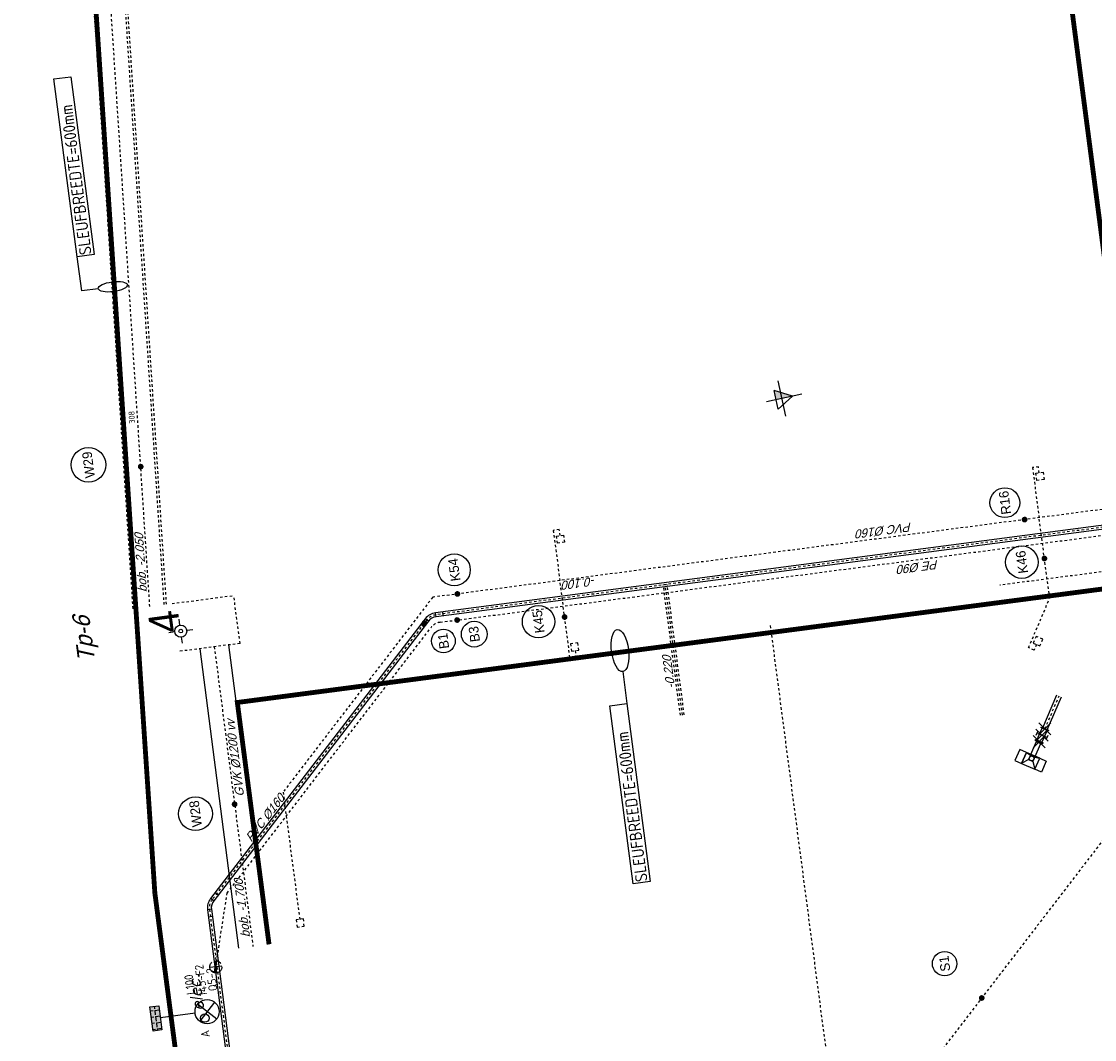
# Model space of a CAD drawing. Header units: metres. Extents: x 118052 to 118564, y 454784 to 455719.
# Tile 104 of 160: x 118421 to 118465, y 455312 to 455354. Entities that reach past the tile are written whole.
import ezdxf
from ezdxf.enums import TextEntityAlignment as Align

# ---------------------------------------------------------------- set-up
doc = ezdxf.new("R2010")
doc.units = ezdxf.units.M
doc.header["$LTSCALE"] = 0.5
doc.header["$PDMODE"] = 3
doc.header["$PDSIZE"] = 0.25
for name, pattern in [('DASHED', [19.049999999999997, 12.7, -6.35]), ('Tauw_HIDDEN2', [5.6, 4, -1.6]), ('Tauw_HIDDEN3', [2.8, 2, -0.8]), ('Tauw_L_Center1', [13, 8, -1.67, 1.66, -1.67]), ('Tauw_L_Center2', [6.4990000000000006, 4, -0.833, 0.833, -0.833]), ('Tauw_Stramien', [13, 8, -1.67, 1.66, -1.67])]:
    doc.linetypes.add(name, pattern=pattern)
for name, color, linetype in [('EL6312--', 6, 'Continuous'), ('EL_N_A_EB00----REVISIE~-_-----', 1, 'Continuous'), ('GRAAFWERKZAAMHEDEN', 6, 'Continuous'), ('KABELLOOP', 6, 'Continuous'), ('Koningsstal VIEUWPORT', 254, 'Continuous'), ('M01', 6, 'Continuous'), ('ME_B_D_EB00----drijflaagafvoergoot~-_-----', 8, 'Continuous'), ('ME_N_D_EB00----drijflaagafvoergoot~-_-----', 135, 'Continuous'), ('ME_N_D_EB00----sparing~-_-----', 135, 'Continuous'), ('topod100', 6, 'Continuous'), ('ZU_B_-_AL999---LS_bet500-70_gw__20_^200~M_-----', 1, 'Continuous'), ('ZU_B_-_AL999---LW_bet1200-95_gw__20_^200~M_-----', 1, 'Continuous'), ('ZU_B_-_AL999---LW_bet1200-95_pl__18_^200~N_-----', 1, 'Continuous'), ('ZU_B_-_AL999---LW_pvc160_vbr11__18_^200~N_-----', 1, 'Continuous'), ('ZU_B_-_EL999---LB_pvc160_zgr00~H_-----', 1, 'Tauw_L_Center2'), ('ZU_B_-_EL999---LB_pvc160_zgr00~W_-----', 8, 'Tauw_HIDDEN2'), ('ZU_B_-_EL999---LS_bet500-70_gw~H_-----', 1, 'Tauw_L_Center2'), ('ZU_B_-_EL999---LW_bet1200-95_gw~H_-----', 1, 'Tauw_L_Center1'), ('ZU_B_-_EL999---LW_bet1200-95_gw~W_-----', 8, 'Tauw_HIDDEN2'), ('ZU_B_-_ML999---LS_bet500-70_gw__20_^200~M_-----', 1, 'Continuous'), ('ZU_B_-_ML999---LW_bet1200-95_gw__20_^200~M_-----', 1, 'Continuous'), ('ZU_B_-_TB00----tekst__35_^200~-_-----', 1, 'Continuous'), ('ZU_B_N_MB00X---ALG_Stramien~-_-----', 6, 'Tauw_Stramien'), ('ZU_N_-_AL999---LB_PE-90_sdr00__18_^200~-_-----', 7, 'Continuous'), ('ZU_N_-_AL999---LB_PE-90_sdr00__20_^200~M_-----', 7, 'Continuous'), ('ZU_N_-_AL999---LB_pvc160_zgr00__18_^200~-_-----', 7, 'Continuous'), ('ZU_N_-_AL999---LB_pvc160_zgr00__20_^200~M_-----', 7, 'Continuous'), ('ZU_N_-_AL999---LK_pvc125_sdr34__20_^200~M_-----', 7, 'Continuous'), ('ZU_N_-_AL999---LR_pvc160_sdr34__18_^200~-_-----', 7, 'Continuous'), ('ZU_N_-_AL999---LR_pvc200_sdr34__18_^200~N_-----', 7, 'Continuous'), ('ZU_N_-_AL999---LR_pvc200_sdr34__20_^200~M_-----', 7, 'Continuous'), ('ZU_N_-_AL999---LW_gvk1200_vgr05__18_^200~-_-----', 7, 'Continuous'), ('ZU_N_-_AL999---LW_gvk1200_vgr05__18_^200~N_-----', 7, 'Continuous'), ('ZU_N_-_AL999---LW_gvk1200_vgr05__20_^200~M_-----', 7, 'Continuous'), ('ZU_N_-_DX1AMA--_maatvoering_ANG__18_^200', 7, 'Continuous'), ('ZU_N_-_DX1AMA--_maatvoering_BGR__18_^200', 7, 'Continuous'), ('ZU_N_-_EL999---LB_PE-90_sdr00~H_-----', 2, 'Tauw_L_Center2'), ('ZU_N_-_EL999---LB_pvc160_zgr00~H_-----', 2, 'Tauw_L_Center2'), ('ZU_N_-_EL999---LB_pvc160_zgr00~W_-----', 8, 'Continuous'), ('ZU_N_-_EL999---LK_pvc125_sdr34~H_-----', 2, 'Tauw_L_Center2'), ('ZU_N_-_EL999---LR_pvc160_sdr34~H_-----', 2, 'Tauw_L_Center2'), ('ZU_N_-_EL999---LW_gvk1200_vgr05~H_-----', 2, 'Tauw_L_Center1'), ('ZU_N_-_EL999---LW_gvk1200_vgr05~W_-----', 2, 'Continuous'), ('ZU_N_-_EL999---LW_pvc200_vgr11~H_-----', 2, 'Tauw_L_Center2'), ('ZU_N_-_EL999---LW_pvc200_vgr11~W_-----', 8, 'Continuous'), ('ZU_N_-_EL999---SYM_HYDRANT~-_002--', 2, 'Tauw_L_Center2'), ('ZU_N_-_EL999---SYM_STRAATKOLK~-_----c', 7, 'Tauw_L_Center2'), ('ZU_N_-_MB00----SYM_SONDERING~-_001--', 1, 'Continuous'), ('ZU_N_-_ML999---LB_PE-90_sdr00__20_^200~M_-----', 7, 'Continuous'), ('ZU_N_-_ML999---LB_pvc160_zgr00__20_^200~M_-----', 7, 'Continuous'), ('ZU_N_-_ML999---LK_pvc125_sdr34__20_^200~M_-----', 7, 'Continuous'), ('ZU_N_-_ML999---LR_pvc200_sdr34__20_^200~M_-----', 7, 'Continuous'), ('ZU_N_-_ML999---LW_gvk1200_vgr05__20_^200~M_-----', 7, 'Continuous'), ('ZU_N_D_EB00--E-BETON~-_-----', 7, 'Continuous'), ('ZU_N_H_EB00----ONDERDEEL~-_-----', 7, 'Tauw_HIDDEN3'), ('ZU_N_N_MVRHX---ALG_Stramien~-_008--', 8, 'Tauw_Stramien')]:
    doc.layers.add(name, color=color, linetype=linetype)
doc.styles.add('BURO-018', font='Isocp.shx', dxfattribs={"height": 360})
doc.styles.add('BURO-025', font='Isocp.shx', dxfattribs={"height": 500})
doc.styles.add('civiel', font='civiel.shx')
doc.styles.add('ITALIC', font='ITALIC.shx')
doc.styles.add('TAUW-ISOCP', font='tcb_isocp.shx')
doc.styles.add('tcb_isocp', font='tcb_isocp.shx')
doc.styles.add('WB025', font='ISO.SHX', dxfattribs={"height": 2.5})
doc.dimstyles.new('tzu18-dot_^200', dxfattribs={"dimscale": 200, "dimtxt": 1.8, "dimasz": 3, "dimexe": 2, "dimexo": 0, "dimgap": 0.5, "dimtad": 1, "dimdec": 0, "dimzin": 0, "dimdsep": 46, "dimtxsty": 'TAUW-ISOCP', "dimblk": 'DOTSMALL', "dimcen": 2, "dimdle": 1.5, "dimclre": 8, "dimadec": 0, "dimazin": 0, "dimtp": 1, "dimtm": 1, "dimtfac": 1, "dimtix": 1, "dimtmove": 1, "dimatfit": 3, "dimldrblk": 'DOTSMALL', "dimfxl": 1, "dimtvp": 0.5, "dimtolj": 1, "dimtzin": 0, "dimlwd": -1, "dimlwe": 5, "dimarcsym": 0})

# ---------------------------------------------------------------- blocks, each defined once
blk = doc.blocks.new('topod100')
at = {"color": 81}
blk.add_circle((0, 0), 0.1756433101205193, dxfattribs=at)
at = {"color": 81, "style": 'ITALIC'}
blk.add_text('elec.', height=0.5, dxfattribs=at).set_placement((0.3310570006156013, -0.01438711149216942))
blk = doc.blocks.new('M01')
for points in [[(0, 0.5000000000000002), (0, 1)], [(-1, 0), (-0.5, 0)], [(0.5, 0), (1, 0)], [(0, -0.5000000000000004), (0, -1)]]:
    blk.add_lwpolyline(points)
for radius in [0.5, 0.15]:
    blk.add_circle((0, 0), radius)
blk = doc.blocks.new('zusondg1')
for p, q in [((0, -1.056103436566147), (0, 0.819315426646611)), ((-0.9336846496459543, 0), (0.933684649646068, 0)), ((-0.5, 0.314618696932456), (0, -0.5514067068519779)), ((-0.5, 0.314618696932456), (0.5, 0.314618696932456)), ((0, -0.5514067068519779), (0.5, 0.314618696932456))]:
    blk.add_line(p, q)
for points in [[(0, -0.5514067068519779), (0, 0.314618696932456), (0.5, 0.314618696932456)], [(0, -0.5514067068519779), (0, 0.314618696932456), (0.5, 0.314618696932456), (0, -0.5514067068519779)]]:
    blk.add_solid(points)
blk = doc.blocks.new('*D168')
at = {"layer": 'Defpoints', "color": 0, "transparency": 16777216}
for p in [(-131047.6118689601, 40628.41416241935), (-134614.3153384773, 37124.32706793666)]:
    blk.add_point(p, dxfattribs=at)
at = {"layer": 'ZU_N_-_DX1AMA--_maatvoering_BGR__18_^200', "transparency": 16777216}
blk.add_line((-133322.1574335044, 38393.80009184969), (-134306.1521587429, 37427.08019286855), dxfattribs=at)
at = {"layer": 'ZU_N_-_DX1AMA--_maatvoering_BGR__18_^200', "color": 8, "lineweight": 5, "transparency": 16777216}
blk.add_arc((-131047.6118689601, 40628.41416241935), 5000.000000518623, 224.492622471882, 277.4163131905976, dxfattribs=at)
at = {"layer": 'ZU_N_-_DX1AMA--_maatvoering_BGR__18_^200', "transparency": 16777216}
blk.add_solid([(-134356.6110128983, 37478.44072282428), (-134255.6933045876, 37375.71966291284), (-134614.3153384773, 37124.32706793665)], dxfattribs=at)
at = {"layer": 'ZU_N_-_DX1AMA--_maatvoering_BGR__18_^200', "transparency": 16777216, "insert": (-132655.6934138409, 39048.5637945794), "char_height": 360, "attachment_point": 5, "rotation": 44.49262247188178, "style": 'civiel'}
blk.add_mtext('\\A1;R5000', dxfattribs=at)
blk = doc.blocks.new('_DotSmall')
at = {"color": 0, "linetype": 'ByBlock', "const_width": 0.5}
blk.add_lwpolyline([(-0.0625, 0, 1), (0.0625, 0, 1)], format="xyb", close=True, dxfattribs=at)
blk = doc.blocks.new('*D171')
at = {"layer": 'Defpoints', "color": 0, "transparency": 16777216}
for p in [(-240415.393679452, 54851.39472004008), (-216153.4336255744, 54815.10948798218), (-140397.8243917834, 54857.68486452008), (-208918.3557619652, 50654.49234692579), (-201831.0335506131, 40494.37732858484)]:
    blk.add_point(p, dxfattribs=at)
at = {"layer": 'ZU_N_-_DX1AMA--_maatvoering_ANG__18_^200', "transparency": 16777216}
for start, end in [(345.2343783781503, 357.0558385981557), (317.9511011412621, 332.5767704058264)]:
    blk.add_arc((-216191.2467273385, 54852.91818622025), 8397.721269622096, start, end, dxfattribs=at)
for points in [[(-207876.5861957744, 54423.43595427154), (-207732.6336050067, 54419.74114558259), (-207793.5254743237, 54853.44632223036)], [(-209903.114308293, 49178.83949603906), (-210007.5287973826, 49278.00407876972), (-210252.8153010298, 48915.17832013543)]]:
    blk.add_solid(points, dxfattribs=at)
at = {"layer": 'ZU_N_-_DX1AMA--_maatvoering_ANG__18_^200', "transparency": 16777216, "insert": (-208356.2688943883, 51830.52759606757), "char_height": 360, "attachment_point": 5, "rotation": 68.9055743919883, "style": 'TAUW-ISOCP'}
blk.add_mtext('\\A1;45.00°', dxfattribs=at)
blk = doc.blocks.new('FNZ200')
for p, q in [((-170.0000000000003, 20), (169.9999999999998, 20)), ((-170.0000000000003, 20), (-170.0000000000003, 3)), ((-170.0000000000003, 3), (169.9999999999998, 3)), ((-118.5000000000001, 9.094947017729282e-13), (118.5, -9.094947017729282e-13)), ((-111.0000000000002, 40), (-111.0000000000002, 20)), ((110.9999999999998, 40), (110.9999999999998, 20)), ((169.9999999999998, 20), (169.9999999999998, 3))]:
    blk.add_line(p, q)
blk.add_point((0, 0))
blk = doc.blocks.new('FNW200')
for p, q in [((-170, 25.49999999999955), (170, 25.49999999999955)), ((-170, 5.499999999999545), (-170, 25.49999999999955)), ((170, 5.499999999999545), (-170, 5.499999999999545)), ((-130, 0), (130, 0)), ((170, 25.49999999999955), (170, 5.499999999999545))]:
    blk.add_line(p, q)
blk.add_point((0, 0))
blk = doc.blocks.new('drijflaagafvoergoot top')
blk.add_line((-140.0000000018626, 2.58150976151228e-08), (-140.0000000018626, 2.58150976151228e-08))
at = {"layer": 'ME_N_D_EB00----drijflaagafvoergoot~-_-----'}
for p, q in [((-239.999999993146, 100.0000000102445), (-499.99999998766, 300.0000000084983)), ((1.501757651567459e-08, 300.0000000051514), (-40.00000000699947, 100.0000000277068)), ((-40.00000000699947, 100.0000000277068), (575.2539842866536, 99.99999989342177)), ((575.2539842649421, 110.9999999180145), (575.2539843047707, -111.0000001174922)), ((640.8829512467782, 114.9999998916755), (899.3829512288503, 114.9999999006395)), ((899.382951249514, -170.0000001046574), (899.3829512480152, 169.9999998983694)), ((899.3829512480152, 169.9999998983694), (919.3829512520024, 169.9999998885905)), ((919.3829512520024, 169.9999998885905), (919.3829512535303, -170.0000001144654)), ((919.3829512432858, 114.9999999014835), (1177.882951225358, 114.9999999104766)), ((-239.9999999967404, -99.99999997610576), (-500.0000000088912, -299.9999999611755)), ((-40.00000001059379, -99.99999995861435), (575.2539842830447, -100.0000000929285)), ((-40.00000001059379, -99.99999995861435), (-2.413024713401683, -300.0000000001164)), ((899.3829512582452, -115.0000001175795), (640.882951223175, -115.0000000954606)), ((919.3829512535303, -170.0000001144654), (899.382951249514, -170.0000001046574)), ((1177.882951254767, -115.0000001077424), (919.3829512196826, -115.0000000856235))]:
    blk.add_line(p, q, dxfattribs=at)
for points in [[(-500.0000000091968, 600.000000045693), (-499.99999998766, 300.0000000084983), (1.501757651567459e-08, 300.0000000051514), (-6.490154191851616e-09, 600.000000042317)], [(-499.99999998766, 300.0000000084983), (-500.0000000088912, -299.9999999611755), (-6.199115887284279e-09, -299.9999999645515), (1.501757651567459e-08, 300.0000000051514)], [(-239.999999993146, 100.0000000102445), (-239.9999999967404, -99.99999997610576), (-40.00000001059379, -99.99999995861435), (-40.00000000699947, 100.0000000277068)], [(-499.9999999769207, -599.9999999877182), (-500.0000000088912, -299.9999999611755), (-6.199115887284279e-09, -299.9999999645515), (2.575688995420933e-08, -599.9999999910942)]]:
    blk.add_lwpolyline(points, close=True, dxfattribs=at)
blk.add_circle((-140.0000000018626, 2.58150976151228e-08), 100.0000000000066, dxfattribs=at)
blk.add_point((909.3829512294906, -8.716597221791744e-08), dxfattribs=at)
at = {"layer": 'ME_N_D_EB00----sparing~-_-----'}
for p, q in [((815.3829512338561, 224.9999999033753), (1015.382951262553, 224.9999998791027)), ((815.3829512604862, -225.0000001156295), (1015.382951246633, -225.0000000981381))]:
    blk.add_line(p, q, dxfattribs=at)
at = {"layer": 'ME_N_D_EB00----drijflaagafvoergoot~-_-----'}
for name, p, rotation in [('FNZ200', (615.3829512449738, -9.743962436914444e-08), 90), ('FNW200', (615.3829512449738, -9.743962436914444e-08), 270), ('FNW200', (1203.382951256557, -1.186563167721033e-07), 90)]:
    blk.add_blockref(name, p, dxfattribs=dict(at, rotation=rotation))
blk = doc.blocks.new('zuhydrt1')
for p, q in [((-0.5, 0), (0.5, 0)), ((0, -0.5), (0, 0.5035136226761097))]:
    blk.add_line(p, q)
at = {"color": 15}
blk.add_line((0, -0.5), (0, -0.5), dxfattribs=at)
blk.add_line((0, -0.5), (0, -0.5), dxfattribs=at)
blk.add_circle((0, 0), 0.5)
blk = doc.blocks.new('E00525')
at = {"linetype": 'ByBlock'}
h = blk.add_hatch(dxfattribs=at)
h.set_pattern_fill('ANGLE', color=0, scale=0.18438609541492, style=0)
h.set_pattern_definition([(360, (-37.67331033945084, -34.01927211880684), (5.551115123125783e-17, 1.287936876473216), [0.9366813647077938, -0.3512555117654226]), (90, (-37.67331033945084, -34.01927211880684), (-1.287936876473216, 1.387778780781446e-16), [0.9366813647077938, -0.3512555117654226])])
edge = h.paths.add_edge_path()
edge.add_line((-2.522521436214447, 2.863310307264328), (2.522521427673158, 2.863310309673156))
edge.add_line((2.522521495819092, 2.863310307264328), (2.522521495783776, 1.000000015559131))
edge.add_line((2.522521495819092, 1.000000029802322), (-2.522521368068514, 1.000000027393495))
edge.add_line((-2.522521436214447, 1), (-2.522521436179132, 2.863310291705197))
h = blk.add_hatch(color=0, dxfattribs=at)
edge = h.paths.add_edge_path()
edge.add_line((-2.522521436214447, 2.863310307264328), (2.522521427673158, 2.863310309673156))
edge.add_line((2.522521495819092, 2.863310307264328), (2.522521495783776, 1.000000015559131))
edge.add_line((2.522521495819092, 1.000000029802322), (-2.522521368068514, 1.000000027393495))
edge.add_line((-2.522521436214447, 1), (-2.522521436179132, 2.863310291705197))
at = {"color": 0, "linetype": 'ByBlock'}
for p, q in [((-1.767766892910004, 14.38605433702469), (1.767767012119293, 10.85052046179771)), ((1.767766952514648, 14.38605433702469), (-1.767766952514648, 10.85052043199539)), ((5.960464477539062e-08, 10.0973382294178), (1.192092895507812e-07, 2.863310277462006))]:
    blk.add_line(p, q, dxfattribs=at)
blk.add_lwpolyline([(-2.522521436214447, 2.863310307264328), (2.522521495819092, 2.863310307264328), (2.522521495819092, 1.000000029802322), (-2.522521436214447, 1)], close=True, dxfattribs=at)
blk.add_circle((0, 12.61828738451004), 2.500000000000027, dxfattribs=at)
at = {"color": 0, "linetype": 'ByBlock', "style": 'BURO-018'}
for tag, p in [('E_GKAST', (5.960464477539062e-08, 20.61828738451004)), ('E_GROEP', (5.960464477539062e-08, 17.61828738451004)), ('E_SGROEP', (4.500000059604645, 17.61828738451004)), ('E_ARMCODE', (0, 12.61828738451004)), ('E_SLET', (4.500000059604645, 11.61828738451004))]:
    blk.add_attdef(tag, text='', height=1.8, dxfattribs=at).set_placement(p, align=Align.MIDDLE)
blk = doc.blocks.new('A$C051E189E')
at = {"layer": 'EL6312--'}
ref = blk.add_blockref('E00525', (108953.2190930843, 22725.50360962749), dxfattribs=dict(at, xscale=200, yscale=200, zscale=200, rotation=180.0000221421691))
ref.add_attrib('E_SGROEP', 'Q5-2', dxfattribs={"layer": '0', "color": 1, "linetype": 'ByBlock', "height": 360, "rotation": 2.219811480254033e-05, "style": 'BURO-018'}).set_placement((110242.9796000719, 19842.80376067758), align=Align.MIDDLE)
ref.add_attrib('E_GKAST', 'L100', dxfattribs={"layer": '0', "color": 1, "linetype": 'ByBlock', "height": 360, "rotation": 2.219811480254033e-05, "style": 'BURO-018'}).set_placement((110153.9721720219, 20770.87860268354), align=Align.MIDDLE)
ref.add_attrib('E_GROEP', '145-F2', dxfattribs={"layer": '0', "color": 1, "linetype": 'ByBlock', "height": 360, "rotation": 2.219811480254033e-05, "style": 'BURO-018'}).set_placement((110269.8417118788, 20286.31662711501), align=Align.MIDDLE)
ref.add_attrib('E_SLET', 'A', dxfattribs={"layer": '0', "color": 1, "linetype": 'ByBlock', "height": 360, "rotation": 2.219811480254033e-05, "style": 'BURO-018'}).set_placement((108053.2199791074, 20401.84578496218), align=Align.MIDDLE)
blk = doc.blocks.new('A$C6DFC50BF')
at = {"layer": 'GRAAFWERKZAAMHEDEN'}
for p, q in [((139195.4028960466, 20779.43610924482), (139195.4028961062, 21472.33675482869)), ((139195.4028961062, 21472.33675482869), (140616.2750102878, 21472.33675485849)), ((120666.4081217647, 1317.480478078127), (119330.6511036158, 1317.480478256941))]:
    blk.add_line(p, q, dxfattribs=at)
for points in [[(140616.2750102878, 21472.33675485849), (148039.4569382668, 21472.33675485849), (148039.4569382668, 20758.64567574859), (140616.2750102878, 20758.64567577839)], [(111907.4691755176, 2031.171557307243), (119330.6511034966, 2031.171557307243), (119330.6511035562, 1317.480478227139), (111907.4691755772, 1317.480478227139)]]:
    blk.add_lwpolyline(points, close=True, dxfattribs=at)
for centre, major_axis, ratio in [((139195.4028957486, 20170.11676257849), (3.461598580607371e-07, 609.3193466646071), 0.3371570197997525), ((121543.8102399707, 1317.480478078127), (877.4021182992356, 7.915074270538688e-09), 0.3998071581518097)]:
    blk.add_ellipse(centre, major_axis=major_axis, ratio=ratio, dxfattribs=at)
at = {"layer": 'KABELLOOP', "linetype": 'DASHED', "const_width": 200}
for points in [[(114096.2090870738, 21708.39772927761), (-5705.788190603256, 21708.39772927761)], [(189732.849602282, 10642.55936661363), (189718.4893029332, 16882.06822520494), (114096.2090870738, 21708.39772927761)], [(121473.4304327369, 15163.13481581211), (121473.4296070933, 17299.34931501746), (111382.9400991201, 17299.34931507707)], [(121473.4304327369, 15163.13481581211), (121473.4304327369, 15163.13481581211), (121473.4485213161, -31636.86518511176), (126989.2535856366, -31636.86263418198)], [(126964.0768994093, -31119.36495116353), (126964.0768994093, -20670.67730230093), (185152.8453190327, -20670.67730230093), (185205.1648065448, -27210.41196081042)]]:
    blk.add_lwpolyline(points, dxfattribs=at)
at = {"layer": 'GRAAFWERKZAAMHEDEN', "color": 2, "style": 'BURO-025'}
for p in [(140650.3083587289, 20862.68121141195), (111941.5025240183, 1421.516013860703)]:
    blk.add_text('SLEUFBREEDTE=600mm', height=500, rotation=359.9837082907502, dxfattribs=at).set_placement(p)
blk = doc.blocks.new('Leidingen')
at = {"layer": 'ZU_B_-_EL999---LB_pvc160_zgr00~H_-----'}
blk.add_lwpolyline([(-143664.4456419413, 58958.11684775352), (-138226.0956598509, 58958.63322396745)], dxfattribs=at)
at = {"layer": 'ZU_B_-_EL999---LB_pvc160_zgr00~W_-----'}
for points in [[(-143664.4532379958, 59038.11684741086), (-138226.1032559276, 59038.63322362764)], [(-143664.4380458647, 58878.11684809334), (-138226.0880637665, 58878.63322436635)]]:
    blk.add_lwpolyline(points, dxfattribs=at)
at = {"layer": 'ZU_B_-_EL999---LS_bet500-70_gw~H_-----'}
blk.add_lwpolyline([(-149180.804817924, 40494.05731126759), (-163545.7062536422, 54856.22908591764)], dxfattribs=at)
at = {"layer": 'ZU_B_-_EL999---LW_bet1200-95_gw~H_-----'}
for points in [[(-136352.5609238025, 80225.0552136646), (-65245.86953525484, 75558.77083611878)], [(-136352.5609238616, 80225.05521367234), (-65245.86953531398, 75558.77083612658)]]:
    blk.add_lwpolyline(points, dxfattribs=at)
at = {"layer": 'ZU_B_-_EL999---LW_bet1200-95_gw~W_-----'}
for points in [[(-136348.1830293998, 80921.26281075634), (-65200.35895168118, 76252.27915388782)], [(-136348.1739896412, 80826.05787997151), (-65206.57982271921, 76157.4830529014)], [(-136348.0598027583, 79623.46928028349), (-65285.1592479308, 74960.05861935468)], [(-136348.0507628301, 79528.2643494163), (-65291.3801189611, 74865.26251842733)]]:
    blk.add_lwpolyline(points, dxfattribs=at)
at = {"layer": 'ZU_B_-_ML999---LS_bet500-70_gw__20_^200~M_-----', "flags": 128}
blk.add_lwpolyline([(-156883.7007008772, 48195.48946723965, 0, 0, 0), (-156975.9120917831, 48118.69715388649, 0, 91.82399999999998, 0), (-156968.8855838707, 48124.54872818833, 91.82399999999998, 169.728, 0), (-156948.912596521, 48141.18194323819, 169.728, 221.712, 0), (-156918.9807791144, 48166.10872817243, 221.712, 240, 0), (-156883.7007008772, 48195.48946723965, 240, 221.712, 0), (-156848.4206228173, 48224.87020632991, 221.712, 169.728, 0), (-156818.4888052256, 48249.79699130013, 169.728, 91.82399999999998, 0), (-156798.5158181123, 48266.43020638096, 91.82399999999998, 0, 0), (-156791.4893101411, 48272.28178061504, 0, 0, 0), (-156883.7007008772, 48195.48946723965, 0, 0, 0), (-155663.5665013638, 49211.59959130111, 0, 0, 0)], format="xyseb", dxfattribs=at)
at = {"layer": 'ZU_B_-_ML999---LS_bet500-70_gw__20_^200~M_-----'}
blk.add_circle((-155275.9022206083, 49534.4408004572), 504.4898818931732, dxfattribs=at)
at = {"layer": 'ZU_B_-_ML999---LW_bet1200-95_gw__20_^200~M_-----', "flags": 128}
blk.add_lwpolyline([(-130563.5709477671, 79845.16025636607, 0, 0, 0), (-130583.3577585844, 79726.80282263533, 0, 91.82399999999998, 0), (-130581.8500037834, 79735.82165909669, 91.82399999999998, 169.728, 0), (-130577.5641803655, 79761.45787927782, 169.728, 221.712, 0), (-130571.1413815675, 79799.8767022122, 221.712, 240, 0), (-130563.5709477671, 79845.16025636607, 240, 221.712, 0), (-130556.0005139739, 79890.44381052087, 221.712, 169.728, 0), (-130549.5777151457, 79928.86263357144, 169.728, 91.82399999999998, 0), (-130545.2918919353, 79954.49885365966, 91.82399999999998, 0, 0), (-130543.784136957, 79963.51769009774, 0, 0, 0), (-130563.5709477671, 79845.16025636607, 0, 0, 0), (-130324.8445887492, 81273.13363981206, 0, 0, 0)], format="xyseb", dxfattribs=at)
at = {"layer": 'ZU_B_-_ML999---LW_bet1200-95_gw__20_^200~M_-----'}
blk.add_circle((-130206.7348853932, 81979.6224964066), 716.2935198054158, dxfattribs=at)
at = {"layer": 'ZU_B_N_MB00X---ALG_Stramien~-_-----'}
blk.add_line((-240415.3936793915, 54851.39472027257), (-140397.824391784, 54857.6848656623), dxfattribs=at)
at = {"layer": 'ZU_N_-_EL999---LB_PE-90_sdr00~H_-----'}
blk.add_lwpolyline([(-151486.4222910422, 79454.40512148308), (-148523.6151047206, 78593.34901531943), (-138720.9009695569, 68792.49625207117, -0.1989370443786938), (-138556.8431667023, 68396.47885783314), (-138556.8431668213, 7068.149949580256)], format="xyb", dxfattribs=at)
at = {"layer": 'ZU_N_-_EL999---LB_pvc160_zgr00~H_-----'}
blk.add_lwpolyline([(-188326.2700439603, 427.957952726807), (-188330.8804364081, 4822.314607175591, -0.4142135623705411), (-187771.4682751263, 5382.90182949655), (-138780.4791304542, 5434.301320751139, 0.41393410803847), (-138221.066663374, 5994.354185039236), (-138227.0047912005, 68533.40245254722, 0.1989123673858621), (-138391.0625915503, 68929.3666744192), (-148707.2103914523, 79243.55560852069, 0.1983621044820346), (-149102.0199607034, 79407.53706885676), (-169703.4762981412, 79449.20462299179, 0.1233219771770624), (-169967.5599969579, 79383.63142942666), (-194911.9009768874, 66117.44867484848)], format="xyb", dxfattribs=at)
at = {"layer": 'ZU_N_-_EL999---LB_pvc160_zgr00~W_-----', "linetype": 'Continuous'}
for p, q in [((-149402.1811511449, 79328.1439972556), (-149401.8575432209, 79488.14367004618)), ((-149102.1817647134, 79327.53723246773), (-149101.8581567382, 79487.53690519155)), ((-148763.7735624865, 79186.98169504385), (-148650.6472204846, 79300.1295220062)), ((-148551.6213868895, 78974.86980377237), (-148438.4950448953, 79088.01763067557)), ((-138659.7779380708, 69084.90465219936), (-138546.6515960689, 69198.05247916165)), ((-138447.625762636, 68872.79276100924), (-138334.4994206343, 68985.94058791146)), ((-138307.0047908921, 68533.3948564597), (-138147.0047915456, 68533.41004863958)), ((-138306.9763056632, 68233.39485783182), (-138146.9763063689, 68233.41004995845))]:
    blk.add_line(p, q, dxfattribs=at)
at = {"layer": 'ZU_N_-_EL999---LB_pvc160_zgr00~W_-----'}
for points in [[(-188246.2700878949, 428.0418856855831), (-188250.8804804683, 4822.398540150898, -0.4142135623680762), (-187771.3843423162, 5302.901873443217), (-138780.3951975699, 5354.301364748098, 0.4139341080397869), (-138141.0666637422, 5994.361781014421), (-138147.0047915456, 68533.41004863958, 0.1989123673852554), (-138334.4994206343, 68985.94058791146), (-148650.6472204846, 79300.1295220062, 0.1983621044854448), (-149101.8581567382, 79487.53690519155), (-169703.3144941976, 79529.20445938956, 0.1233219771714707), (-170005.1244357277, 79454.26366661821), (-194949.4654155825, 66188.08091215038)], [(-188406.2699999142, 427.8740198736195), (-188410.8803924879, 4822.230674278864, -0.4142135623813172), (-187771.5522081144, 5462.901785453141), (-138780.5630632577, 5514.3012766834, 0.4139341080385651), (-138301.0666630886, 5994.34658883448), (-138307.0047908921, 68533.3948564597, 0.1989123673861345), (-138447.625762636, 68872.79276100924), (-148763.7735624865, 79186.98169504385, 0.1983621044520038), (-149102.1817647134, 79327.53723246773), (-169703.6381021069, 79369.204786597, 0.1233219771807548), (-169929.995558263, 79312.99919212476), (-194874.3365381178, 66046.81643765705)]]:
    blk.add_lwpolyline(points, format="xyb", dxfattribs=at)
at = {"layer": 'ZU_N_-_EL999---LK_pvc125_sdr34~H_-----'}
for points in [[(-137489.4547127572, 63260.25986404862), (-137489.4547128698, 68565.2801294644), (-144680.3029458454, 75754.76294030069), (-149991.3959722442, 75754.76294031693)], [(-140447.6118588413, 63009.96029956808), (-140697.6118587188, 63009.96029957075), (-140697.611858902, 63259.9602995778), (-137489.4547127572, 63260.25986404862)], [(-135647.6118587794, 63009.96029912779), (-135397.6118586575, 63009.96029921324), (-135397.6118586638, 63259.96029913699), (-137489.4547127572, 63260.25986404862)], [(-142676.7816274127, 44046.82151706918), (-142891.9549622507, 44174.10245030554), (-142764.674029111, 44389.27578520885)], [(-142764.674029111, 44389.27578520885), (-140855.4976479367, 43259.94555683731)], [(-140855.4976479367, 43259.94555683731), (-137489.4547123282, 43260.25986409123)], [(-135647.6118581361, 43009.96029914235), (-135397.6118581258, 43009.96029912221), (-135397.6118579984, 43259.96029914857), (-137489.4547123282, 43260.25986409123)]]:
    blk.add_lwpolyline(points, dxfattribs=at)
at = {"layer": 'ZU_N_-_EL999---LR_pvc160_sdr34~H_-----'}
blk.add_lwpolyline([(-137489.5869364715, 36408.75381253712), (-137489.5869365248, 63260.25985178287)], dxfattribs=at)
at = {"layer": 'ZU_N_-_EL999---LW_gvk1200_vgr05~H_-----'}
blk.add_lwpolyline([(-138348.0286679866, 77795.46896041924), (-150846.9837533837, 77819.49385489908)], dxfattribs=at)
at = {"layer": 'ZU_N_-_EL999---LW_gvk1200_vgr05~W_-----'}
for points in [[(-138348.0286678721, 78395.47006879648), (-150846.9837532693, 78419.49496327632)], [(-138348.028667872, 77195.46785201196), (-150846.9837533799, 77219.4927465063)]]:
    blk.add_lwpolyline(points, dxfattribs=at)
at = {"layer": 'ZU_N_-_EL999---LW_pvc200_vgr11~H_-----'}
blk.add_lwpolyline([(-146178.7416806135, 44155.18076038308), (-144910.5686287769, 43392.61918671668)], dxfattribs=at)
at = {"layer": 'ZU_N_-_EL999---LW_pvc200_vgr11~W_-----'}
for points in [[(-146230.2736045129, 44069.48093057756), (-144962.100552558, 43306.91935689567)], [(-146127.2097569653, 44240.8805902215), (-144859.0367049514, 43478.31901653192)]]:
    blk.add_lwpolyline(points, dxfattribs=at)
at = {"layer": 'ZU_N_-_EL999---SYM_STRAATKOLK~-_----c', "lineweight": -3}
for points in [[(-150291.3959721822, 75604.76294032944), (-149991.3959722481, 75604.7629403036), (-149991.3959721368, 75904.76294031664), (-150291.3959722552, 75904.76294042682)], [(-140447.611858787, 62859.96029942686), (-140147.611858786, 62859.96029945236), (-140147.6118586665, 63159.96029958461), (-140447.6118589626, 63159.96029965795)], [(-135647.6118588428, 62859.96029906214), (-135947.611858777, 62859.96029908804), (-135947.6118589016, 63159.96029919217), (-135647.6118585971, 63159.96029929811)], [(-142753.1501873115, 43917.71751609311), (-142494.9421854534, 43764.98039632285), (-142342.2050655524, 44023.1883982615), (-142600.4130676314, 44175.92551818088)], [(-135647.6118581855, 42851.71371549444), (-135947.6118581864, 42851.71371546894), (-135947.6118583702, 43151.71371558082), (-135647.611858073, 43151.71371568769)]]:
    blk.add_lwpolyline(points, close=True, dxfattribs=at)
at = {"layer": 'ZU_N_-_ML999---LB_PE-90_sdr00__20_^200~M_-----', "flags": 128}
blk.add_lwpolyline([(-138556.8431666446, 67686.62798291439, 0, 0, 0), (-138469.0256853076, 67768.40872618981, 0, 91.82399999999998, 0), (-138475.7173775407, 67762.17703354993, 91.82399999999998, 169.728, 0), (-138494.73864382, 67744.46332454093, 169.728, 221.712, 0), (-138523.2441983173, 67717.91729527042, 221.712, 240, 0), (-138556.8431666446, 67686.62798291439, 240, 221.712, 0), (-138590.4421351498, 67655.33867046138, 221.712, 169.728, 0), (-138618.9476894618, 67628.7926412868, 169.728, 91.82399999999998, 0), (-138637.9689559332, 67611.07893230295, 91.82399999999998, 0, 0), (-138644.6606479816, 67604.84723963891, 0, 0, 0), (-138556.8431666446, 67686.62798291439, 0, 0, 0), (-138839.3008351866, 67423.58698333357, 0, 0, 0)], format="xyseb", dxfattribs=at)
at = {"layer": 'ZU_N_-_ML999---LB_PE-90_sdr00__20_^200~M_-----'}
blk.add_circle((-139228.334022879, 67061.2966655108), 531.6023847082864, dxfattribs=at)
at = {"layer": 'ZU_N_-_ML999---LB_pvc160_zgr00__20_^200~M_-----', "flags": 128}
blk.add_lwpolyline([(-138510.6939016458, 69048.97526843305, 0, 0, 0), (-138418.1490649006, 69125.36540640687, 0, 91.82399999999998, 0), (-138425.2009814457, 69119.54447793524, 91.82399999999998, 169.728, 0), (-138445.2461929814, 69102.9983740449, 169.728, 221.712, 0), (-138475.2862470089, 69078.20213517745, 221.712, 240, 0), (-138510.6939016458, 69048.97526843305, 240, 221.712, 0), (-138546.1015561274, 69019.74840166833, 221.712, 169.728, 0), (-138576.1416101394, 68994.95216291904, 169.728, 91.82399999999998, 0), (-138596.1868219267, 68978.40605900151, 91.82399999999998, 0, 0), (-138603.2387384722, 68972.58513046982, 0, 0, 0), (-138510.6939016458, 69048.97526843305, 0, 0, 0), (-138965.33895486, 68673.69340993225, 0, 0, 0)], format="xyseb", dxfattribs=at)
at = {"layer": 'ZU_N_-_ML999---LB_pvc160_zgr00__20_^200~M_-----'}
blk.add_circle((-139342.5150626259, 68362.35745732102), 489.0724809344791, dxfattribs=at)
at = {"layer": 'ZU_N_-_ML999---LK_pvc125_sdr34__20_^200~M_-----', "flags": 128}
for points in [[(-137489.4547127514, 67536.0313900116, 0, 0, 0), (-137609.4547127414, 67536.03139001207, 0, 91.82399999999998, 0), (-137600.3107127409, 67536.03139006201, 91.82399999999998, 169.728, 0), (-137574.3187128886, 67536.03139001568, 169.728, 221.712, 0), (-137535.3667129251, 67536.03139003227, 221.712, 240, 0), (-137489.4547127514, 67536.0313900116, 240, 221.712, 0), (-137443.542712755, 67536.03139001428, 221.712, 169.728, 0), (-137404.5907127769, 67536.03139002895, 169.728, 91.82399999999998, 0), (-137378.5987127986, 67536.03139002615, 91.82399999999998, 0, 0), (-137369.4547127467, 67536.03139000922, 0, 0, 0), (-137489.4547127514, 67536.0313900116, 0, 0, 0), (-137143.7974483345, 67536.03139003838, 0, 0, 0)], [(-139011.2088434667, 63260.1177689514, 0, 0, 0), (-139005.5653547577, 63140.25054646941, 0, 91.82399999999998, 0), (-139005.995388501, 63149.38442875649, 91.82399999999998, 169.728, 0), (-139007.2177682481, 63175.34766918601, 169.728, 221.712, 0), (-139009.0496446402, 63214.25656961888, 221.712, 240, 0), (-139011.2088434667, 63260.1177689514, 240, 221.712, 0), (-139013.3680422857, 63305.97896828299, 221.712, 169.728, 0), (-139015.1999188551, 63344.88786873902, 169.728, 91.82399999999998, 0), (-139016.4222984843, 63370.851109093, 91.82399999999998, 0, 0), (-139016.8523322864, 63379.98499144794, 0, 0, 0), (-139011.2088434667, 63260.1177689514, 0, 0, 0), (-139031.2850875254, 63686.53548555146, 0, 0, 0)], [(-139192.5864680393, 43260.10083264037, 0, 0, 0), (-139189.3164698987, 43140.14539465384, 0, 91.82399999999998, 0), (-139189.5656437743, 43149.28599903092, 91.82399999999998, 169.728, 0), (-139190.2739253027, 43175.26834682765, 169.728, 221.712, 0), (-139191.3353666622, 43214.20588201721, 221.712, 240, 0), (-139192.5864680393, 43260.10083264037, 240, 221.712, 0), (-139193.8375692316, 43305.99578323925, 221.712, 169.728, 0), (-139194.8990107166, 43344.93331844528, 169.728, 91.82399999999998, 0), (-139195.6072922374, 43370.91566630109, 91.82399999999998, 0, 0), (-139195.8564660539, 43380.05627067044, 0, 0, 0), (-139192.5864680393, 43260.10083264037, 0, 0, 0), (-139200.0718628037, 43534.69237078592, 0, 0, 0)]]:
    blk.add_lwpolyline(points, format="xyseb", dxfattribs=at)
at = {"layer": 'ZU_N_-_ML999---LK_pvc125_sdr34__20_^200~M_-----'}
for centre, radius in [((-136480.7940998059, 67536.03139000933), 663.0033485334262), ((-139062.8188292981, 64356.30947962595), 670.51590593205), ((-139218.391818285, 44206.73504674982), 672.2923316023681)]:
    blk.add_circle(centre, radius, dxfattribs=at)
at = {"layer": 'ZU_N_-_ML999---LR_pvc200_sdr34__20_^200~M_-----', "flags": 128}
blk.add_lwpolyline([(-137489.5869365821, 43863.53595750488, 0, 0, 0), (-137578.8695473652, 43783.35731066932, 0, 91.82399999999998, 0), (-137572.0662124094, 43789.46692350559, 91.82399999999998, 169.728, 0), (-137552.7275990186, 43806.83361844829, 169.728, 221.712, 0), (-137523.7464634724, 43832.85960725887, 221.712, 240, 0), (-137489.5869365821, 43863.53595750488, 240, 221.712, 0), (-137455.4274097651, 43894.21230782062, 221.712, 169.728, 0), (-137426.4462743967, 43920.23829659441, 169.728, 91.82399999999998, 0), (-137407.1076607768, 43937.60499150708, 91.82399999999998, 0, 0), (-137400.3043258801, 43943.71460435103, 0, 0, 0), (-137489.5869365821, 43863.53595750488, 0, 0, 0), (-137150.5094597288, 44168.03840264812, 0, 0, 0)], format="xyseb", dxfattribs=at)
at = {"layer": 'ZU_N_-_ML999---LR_pvc200_sdr34__20_^200~M_-----'}
blk.add_circle((-136690.9350133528, 44580.75098959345), 617.6895265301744, dxfattribs=at)
at = {"layer": 'ZU_N_-_ML999---LW_gvk1200_vgr05__20_^200~M_-----', "flags": 128}
blk.add_lwpolyline([(-144918.0725596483, 77808.09758498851, 0, 0, 0), (-144905.2600350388, 77688.78354882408, 0, 91.82399999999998, 0), (-144906.2363494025, 77697.87527840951, 91.82399999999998, 169.728, 0), (-144909.0115423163, 77723.71869861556, 169.728, 221.712, 0), (-144913.1704877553, 77762.44803475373, 221.712, 240, 0), (-144918.0725596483, 77808.09758498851, 240, 221.712, 0), (-144922.9746316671, 77853.74713517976, 221.712, 169.728, 0), (-144927.133577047, 77892.47647131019, 169.728, 91.82399999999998, 0), (-144929.9087699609, 77918.31989151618, 91.82399999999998, 0, 0), (-144930.8850842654, 77927.41162109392, 0, 0, 0), (-144918.0725596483, 77808.09758498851, 0, 0, 0), (-145021.2272807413, 78768.70499742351, 0, 0, 0)], format="xyseb", dxfattribs=at)
at = {"layer": 'ZU_N_-_ML999---LW_gvk1200_vgr05__20_^200~M_-----'}
blk.add_circle((-145095.8907610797, 79463.99351119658), 699.2858877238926, dxfattribs=at)
at = {"layer": 'ZU_N_D_EB00--E-BETON~-_-----'}
blk.add_line((-136348.0286678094, 79295.47173798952), (-136348.0286770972, 79295.66163981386), dxfattribs=at)
at = {"layer": 'ZU_N_H_EB00----ONDERDEEL~-_-----'}
for p, q in [((-138348.0286684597, 76721.47173375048), (-138348.0286679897, 79295.47173798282)), ((-136348.0286678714, 79295.4717375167), (-136348.0286684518, 76721.47173335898)), ((-138348.0286684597, 76721.47173375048), (-136348.0286684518, 76721.47173335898))]:
    blk.add_line(p, q, dxfattribs=at)
at = {"layer": 'ZU_N_N_MVRHX---ALG_Stramien~-_008--'}
blk.add_line((-140047.66898226, 35584.77515408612), (-140047.6689311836, 45235.84489385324), dxfattribs=at)
at = {"layer": 'EL_N_A_EB00----REVISIE~-_-----'}
for name in ['A$C051E189E', 'A$C6DFC50BF']:
    blk.add_blockref(name, (-262229.9305388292, 59850.06411849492), dxfattribs=at)
at = {"layer": 'M01'}
ref = blk.add_blockref('M01', (-137525.1325064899, 79088.04597723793), dxfattribs=dict(at, xscale=499.999999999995, yscale=499.999999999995, zscale=499.999999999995, rotation=0.2803370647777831))
ref.add_attrib('TAG', '4', (-137525.1325064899, 79088.04597723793), dxfattribs={"layer": '0', "color": 81, "height": 1250, "rotation": 0.280337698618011})
at = {"layer": 'ME_B_D_EB00----drijflaagafvoergoot~-_-----', "rotation": 328.467822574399}
blk.add_blockref('drijflaagafvoergoot top', (-147204.4410400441, 44784.52275936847), dxfattribs=at)
at = {"layer": 'topod100', "xscale": 1000.000000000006, "yscale": 1000.000000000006, "zscale": 1000.000000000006, "rotation": 0.2803370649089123}
blk.add_blockref('topod100', (-153526.6655969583, 80179.76697928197), dxfattribs=at)
at = {"layer": 'ZU_N_-_EL999---SYM_HYDRANT~-_002--', "xscale": 499.9999999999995, "yscale": 499.9999999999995, "zscale": 499.9999999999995, "rotation": 89.99999999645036}
blk.add_blockref('zuhydrt1', (-151486.4222910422, 79454.40512148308), dxfattribs=at)
at = {"layer": 'ZU_N_-_MB00----SYM_SONDERING~-_001--', "xscale": 799.9999999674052, "yscale": 800.0000000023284, "zscale": 799.9999999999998, "rotation": 4.735440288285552}
blk.add_blockref('zusondg1', (-131218.9068138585, 53166.38442346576), dxfattribs=at)
at = {"layer": 'ZU_B_-_AL999---LS_bet500-70_gw__20_^200~M_-----', "style": 'tcb_isocp'}
blk.add_text('S1', height=399.9999999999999, dxfattribs=at).set_placement((-155275.9022206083, 49534.4408004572), align=Align.MIDDLE)
at = {"layer": 'ZU_B_-_AL999---LW_bet1200-95_gw__20_^200~M_-----', "style": 'TAUW-ISOCP'}
blk.add_text('W29', height=399.9999999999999, dxfattribs=at).set_placement((-130206.7348853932, 81979.6224964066), align=Align.MIDDLE)
at = {"layer": 'ZU_B_-_AL999---LW_bet1200-95_pl__18_^200~N_-----', "style": 'tcb_isocp', "oblique": 20.00023775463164}
blk.add_text('bob. -2.050', height=359.9999999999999, rotation=356.2454222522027, dxfattribs=at).set_placement((-135742.0854142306, 80266.49972664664))
at = {"layer": 'ZU_B_-_AL999---LW_pvc160_vbr11__18_^200~N_-----', "style": 'tcb_isocp', "oblique": 20.00023775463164}
blk.add_text('-0.220', height=359.9999999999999, rotation=0.005440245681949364, dxfattribs=at).set_placement((-142522.7570607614, 59110.50750469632))
at = {"layer": 'ZU_B_-_EL999---LW_bet1200-95_gw~H_-----', "style": 'WB025'}
blk.add_text('308', height=250, rotation=356.0054464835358, dxfattribs=at).set_placement((-128757.7963202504, 79839.91834157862))
at = {"layer": 'ZU_B_-_TB00----tekst__35_^200~-_-----', "style": 'tcb_isocp', "oblique": 20.00023775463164}
blk.add_text('Tp-6', height=699.9999999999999, rotation=0.005440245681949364, dxfattribs=at).set_placement((-138315.5358824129, 82760.4204779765))
at = {"layer": 'ZU_N_-_AL999---LB_PE-90_sdr00__18_^200~-_-----', "style": 'TAUW-ISOCP', "oblique": 20.00023775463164}
blk.add_text('PE %%12990', height=359.9999999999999, rotation=90, dxfattribs=at).set_placement((-138681.3937008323, 47633.07434268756))
at = {"layer": 'ZU_N_-_AL999---LB_PE-90_sdr00__20_^200~M_-----', "style": 'TAUW-ISOCP'}
blk.add_text('B3', height=399.9999999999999, dxfattribs=at).set_placement((-139228.334022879, 67061.2966655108), align=Align.MIDDLE)
at = {"layer": 'ZU_N_-_AL999---LB_pvc160_zgr00__18_^200~-_-----', "style": 'tcb_isocp', "oblique": 20.00023775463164}
blk.add_text('PVC %%129160', height=359.9999999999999, rotation=315.0054418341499, dxfattribs=at).set_placement((-146586.7073569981, 77328.93165395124))
at = {"layer": 'ZU_N_-_AL999---LB_pvc160_zgr00__20_^200~M_-----', "style": 'tcb_isocp'}
blk.add_text('B1', height=399.9999999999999, dxfattribs=at).set_placement((-139342.5150626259, 68362.35745732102), align=Align.MIDDLE)
at = {"layer": 'ZU_N_-_AL999---LK_pvc125_sdr34__20_^200~M_-----'}
for s, style, p in [('K54', 'TAUW-ISOCP', (-136480.7940998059, 67536.03139000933)), ('K45', 'tcb_isocp', (-139062.8188292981, 64356.30947962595)), ('K46', 'tcb_isocp', (-139218.391818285, 44206.73504674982))]:
    blk.add_text(s, height=399.9999999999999, dxfattribs=dict(at, style=style)).set_placement(p, align=Align.MIDDLE)
at = {"layer": 'ZU_N_-_AL999---LR_pvc160_sdr34__18_^200~-_-----', "style": 'tcb_isocp', "oblique": 20.00023775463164}
blk.add_text('PVC %%129160', height=359.9999999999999, rotation=90, dxfattribs=at).set_placement((-136999.585748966, 48525.28016971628))
at = {"layer": 'ZU_N_-_AL999---LR_pvc200_sdr34__18_^200~N_-----', "style": 'tcb_isocp', "oblique": 20.00023775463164}
blk.add_text('-0.100', height=359.9999999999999, rotation=90, dxfattribs=at).set_placement((-137524.1121076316, 61791.78362146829))
at = {"layer": 'ZU_N_-_AL999---LR_pvc200_sdr34__20_^200~M_-----', "style": 'tcb_isocp'}
blk.add_text('R16', height=399.9999999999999, dxfattribs=at).set_placement((-136690.9350133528, 44580.75098959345), align=Align.MIDDLE)
at = {"layer": 'ZU_N_-_AL999---LW_gvk1200_vgr05__18_^200~-_-----', "style": 'tcb_isocp', "oblique": 20.00023775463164}
blk.add_text('GVK %%1291200 vv', height=359.9999999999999, rotation=359.8898682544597, dxfattribs=at).set_placement((-144643.1503323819, 77372.00081125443))
at = {"layer": 'ZU_N_-_AL999---LW_gvk1200_vgr05__18_^200~N_-----', "style": 'tcb_isocp', "oblique": 20.00023775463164}
blk.add_text('bob. -1.700', height=359.9999999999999, rotation=359.8898682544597, dxfattribs=at).set_placement((-150447.5078657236, 77887.57683950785))
at = {"layer": 'ZU_N_-_AL999---LW_gvk1200_vgr05__20_^200~M_-----', "style": 'tcb_isocp'}
blk.add_text('W28', height=399.9999999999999, dxfattribs=at).set_placement((-145095.8907610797, 79463.99351119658), align=Align.MIDDLE)
at = {"layer": 'ZU_N_-_DX1AMA--_maatvoering_ANG__18_^200'}
dim = blk.add_angular_dim_2l(base=(-208918.3557619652, 50654.49234692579), line1=((-240415.3936794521, 54851.39472004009), (-140397.8243917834, 54857.6848645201)), line2=((-216153.4336255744, 54815.10948798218), (-201831.0335506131, 40494.37732858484)), dimstyle='tzu18-dot_^200', override={"dimasz": 2.16, "dimexe": 0, "dimgap": 0.6, "dimtad": 0, "dimcen": 0.1, "dimdle": 0, "dimclrd": 256, "dimclrt": 256, "dimadec": 2, "dimtm": 0, "dimtofl": 0, "dimtmove": 0, "dimtvp": 0}, dxfattribs=at)
dim.commit()
dim.dimension.update_dxf_attribs({"geometry": '*D171', "text_midpoint": (-208356.2688943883, 51830.52759606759), "dimtype": 162})
at = {"layer": 'ZU_N_-_DX1AMA--_maatvoering_BGR__18_^200'}
dim = blk.add_radius_dim(center=(-131047.6118689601, 40628.41416241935), mpoint=(-134614.3153384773, 37124.32706793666), dimstyle='tzu18-dot_^200', override={"dimasz": 2.16, "dimexe": 0, "dimgap": 0.6, "dimtad": 0, "dimtxsty": 'civiel', "dimcen": 0.1, "dimdle": 0, "dimclrd": 256, "dimclrt": 256, "dimadec": 2, "dimtm": 0, "dimtofl": 0, "dimtmove": 0, "dimtvp": 0}, dxfattribs=at)
dim.commit()
dim.dimension.update_dxf_attribs({"geometry": '*D168', "text_midpoint": (-132655.6934138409, 39048.5637945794), "dimtype": 164})

msp = doc.modelspace()

# ---------------------------------------------------------------- block references
at = {"layer": 'Koningsstal VIEUWPORT', "color": 6, "xscale": 0.0009975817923, "yscale": 0.0009975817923, "zscale": 0.0009975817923, "rotation": 97.46987594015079}
msp.add_blockref('Leidingen', (118487.8519961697, 455474.6886337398), dxfattribs=at)

doc.saveas('drawing.dxf')
